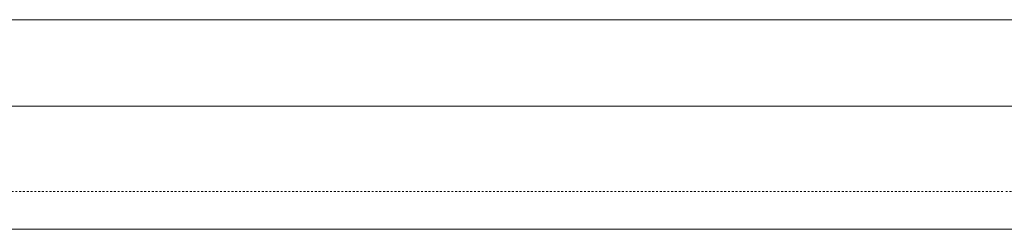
# Model space of a CAD drawing. Header units: millimetres. Extents: x -158258 to 126254, y -16359 to 60195.
# Tile 132 of 173: x -137616 to -137564, y 20873 to 20885. Entities that reach past the tile are written whole.
import ezdxf

# ---------------------------------------------------------------- set-up
doc = ezdxf.new("R2010")
doc.units = ezdxf.units.MM
doc.header["$LTSCALE"] = 0.1
doc.header["$MEASUREMENT"] = 0
doc.linetypes.add('HIDDEN', pattern=[0.375, 0.25, -0.125])
doc.layers.add('3_Hatch', color=8, linetype='Continuous', lineweight=0)

# ---------------------------------------------------------------- blocks, each defined once
blk = doc.blocks.new('*U1022')
at = {"layer": '3_Hatch'}
for p, q in [((28.3994199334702, 105.4719347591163), (1149.999999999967, 105.4719347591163)), ((30.02557468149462, 98.96775415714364), (1149.999999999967, 98.96775415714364)), ((29.50582501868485, 94.41162153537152), (1149.999999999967, 94.41162153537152))]:
    blk.add_line(p, q, dxfattribs=at)
at = {"layer": '3_Hatch', "linetype": 'HIDDEN'}
blk.add_line((30.02557381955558, 103.4802959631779), (1149.999999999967, 103.4802959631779), dxfattribs=at)
blk = doc.blocks.new('*U1021')
at = {"layer": '3_Hatch'}
for p, q in [((-28.3994199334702, 105.4719347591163), (-100, 105.4719347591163)), ((-30.02557468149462, 98.96775415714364), (-100, 98.96775415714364)), ((-29.50582501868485, 94.41162153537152), (-100, 94.41162153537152))]:
    blk.add_line(p, q, dxfattribs=at)
at = {"layer": '3_Hatch', "linetype": 'HIDDEN'}
blk.add_line((-30.02557381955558, 103.4802959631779), (-100, 103.4802959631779), dxfattribs=at)

msp = doc.modelspace()

# ---------------------------------------------------------------- block references
at = {"layer": '3_Hatch', "transparency": 33554687, "rotation": 179.9999999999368}
for name, p in [('*U1021', (-137663.9469638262, 20978.95285302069)), ('*U1022', (-136413.9469638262, 20978.95285302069))]:
    msp.add_blockref(name, p, dxfattribs=at)

doc.saveas('drawing.dxf')
